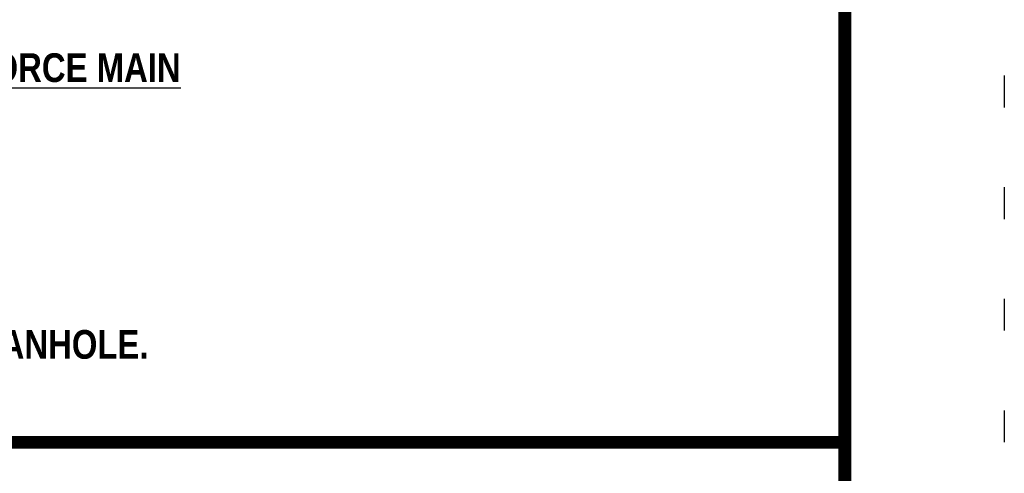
# Model space of a CAD drawing. Extents: x 0 to 8.5, y 0 to 11.
# Tile 165 of 166: x 5.4 to 8.5, y 2.4 to 3.8. Entities that reach past the tile are written whole.
import ezdxf
from ezdxf.enums import TextEntityAlignment as Align

# ---------------------------------------------------------------- set-up
doc = ezdxf.new("R2010")
doc.units = 0
doc.header["$MEASUREMENT"] = 0
doc.linetypes.add('DOT2', pattern=[0.125, 0, -0.125])
doc.layers.get('DEFPOINTS').update_dxf_attribs({"linetype": 'CONTINUOUS'})
for name, color, linetype in [('BORDER', 7, 'CONTINUOUS'), ('DIMENSIONS', 7, 'CONTINUOUS'), ('TEXT', 255, 'CONTINUOUS')]:
    doc.layers.add(name, color=color, linetype=linetype)
doc.styles.add('TECHNICAL', font='techb___.ttf')

msp = doc.modelspace()

# ---------------------------------------------------------------- linework, layer by layer
at = {"layer": 'BORDER', "const_width": 0.04}
msp.add_lwpolyline([(0.5, 0.5), (0.5, 10.5), (8, 10.5), (8, 0.5)], close=True, dxfattribs=at)
msp.add_lwpolyline([(0.5, 2.49999), (8, 2.49999)], dxfattribs=at)
at = {"layer": 'DEFPOINTS', "linetype": 'DOT2', "ltscale": 2}
msp.add_lwpolyline([(0, 0), (0, 11), (8.5, 11), (8.5, 0)], close=True, dxfattribs=at)

# ---------------------------------------------------------------- texts
at = {"layer": 'DIMENSIONS', "color": 7, "style": 'TECHNICAL'}
msp.add_text('TO PROVIDE SUFFICIENT ROOM FOR VALVE AND TEE IN MANHOLE.', height=0.09, dxfattribs=at).set_placement((2.38722, 2.76189))
at = {"layer": 'TEXT', "color": 7, "style": 'TECHNICAL'}
msp.add_text('%%UAIR/VACUUM RELEASE DETAIL FOR FORCE MAIN', height=0.09, dxfattribs=at).set_placement((5.91832, 3.67479), align=Align.MIDDLE_RIGHT)

doc.saveas('drawing.dxf')
